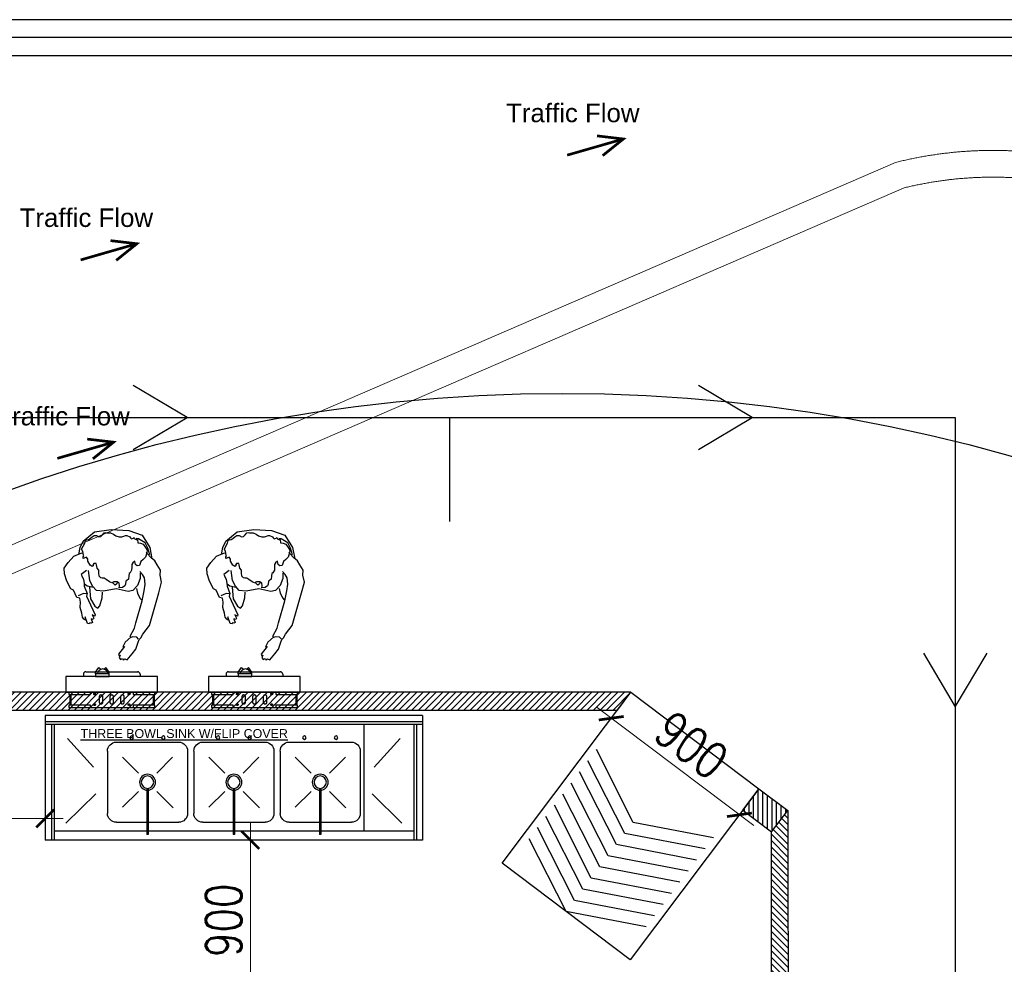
# Model space of a CAD drawing. Header units: millimetres. Extents: x 2950152 to 2989892, y -490837 to -470506.
# Tile 56 of 57: x 2966970 to 2972491, y -475803 to -470506. Entities that reach past the tile are written whole.
import ezdxf

# ---------------------------------------------------------------- set-up
doc = ezdxf.new("R2010")
doc.units = ezdxf.units.MM
doc.header["$LTSCALE"] = 1000
doc.header["$MEASUREMENT"] = 0
doc.header["$PDMODE"] = 3
doc.header["$PDSIZE"] = -1
for name, pattern in [('ACAD_ISO02W100', [15, 12, -3]), ('DASHED2', [0.375, 0.25, -0.125]), ('Hidden 2mm', [3, 2, -1]), ('HIDDEN2', [4.7625, 3.175, -1.5875])]:
    doc.linetypes.add(name, pattern=pattern)
doc.layers.get('0').update_dxf_attribs({"linetype": 'CONTINUOUS'})
doc.layers.get('Defpoints').update_dxf_attribs({"linetype": 'CONTINUOUS'})
doc.layers.add('A-DETL', color=1, linetype='CONTINUOUS', lineweight=15)
for name, color, linetype in [('LV_EQUIPMENT', 8, 'CONTINUOUS'), ('LV_HATCH', 253, 'CONTINUOUS'), ('LV_PROJECTION', 4, 'CONTINUOUS'), ('LV_STAIRS', 3, 'CONTINUOUS'), ('LV_WALLS', 1, 'CONTINUOUS'), ('TITLE', 5, 'CONTINUOUS')]:
    doc.layers.add(name, color=color, linetype=linetype)
doc.styles.add('BA-SCALE 100', font='SIMPLEX.SHX', dxfattribs={"width": 0.8, "height": 200})
doc.styles.get("Standard").update_dxf_attribs({"font": 'arial.ttf'})
doc.dimstyles.new('BA SCALE 100', dxfattribs={"dimtxt": 200, "dimasz": 100, "dimexe": 0, "dimexo": 0, "dimgap": 50, "dimtad": 1, "dimdec": 0, "dimzin": 1, "dimdsep": 46, "dimtxsty": 'BA-SCALE 100', "dimblk": 'ARCHTICK', "dimcen": 2.5, "dimdle": 100, "dimclrd": 256, "dimclre": 256, "dimclrt": 256, "dimadec": 0, "dimazin": 0, "dimtfac": 1, "dimtdec": 0, "dimtmove": 1, "dimatfit": 3, "dimfxl": 0, "dimlwd": 9, "dimlwe": 9, "dimarcsym": 0})

# ---------------------------------------------------------------- blocks, each defined once
blk = doc.blocks.new('kiosk 2')
at = {"color": 0, "ltscale": 0.001}
for p, q in [((0.0978, 0.0124), (0.0978, 0)), ((0.1114, 0.0261), (0.4027, 0.0261)), ((0.4152, 0.0124), (0.4152, 0))]:
    blk.add_line(p, q, dxfattribs=at)
at = {"color": 0, "linetype": 'HIDDEN2', "ltscale": 0.02}
for p, q in [((0.0214, -0.1011), (0.0214, -0.1605)), ((0.0279, -0.1011), (0.0279, -0.1605)), ((0.4888, -0.1011), (0.4888, -0.1605)), ((0.4952, -0.1011), (0.4952, -0.1605)), ((0.186, -0.1149), (0.186, -0.144)), ((0.2071, -0.144), (0.2071, -0.1149)), ((0.246, -0.1149), (0.246, -0.144)), ((0.267, -0.144), (0.267, -0.1149)), ((0.3059, -0.1149), (0.3059, -0.144)), ((0.327, -0.144), (0.327, -0.1149))]:
    blk.add_line(p, q, dxfattribs=at)
at = {"color": 0}
for points in [[(0.0717, 0.6835), (0.0803, 0.7227), (0.0967, 0.7571), (0.1607, 0.811), (0.2539, 0.8235), (0.353, 0.8184), (0.4265, 0.7918), (0.4709, 0.7232), (0.4823, 0.6584)], [(0.4701, 0.6823), (0.4582, 0.7187), (0.4446, 0.7489), (0.4072, 0.7717), (0.3942, 0.7732)], [(0.1157, 0.5944), (0.0849, 0.5708), (0.0881, 0.5634), (0.099, 0.5427), (0.1017, 0.5222), (0.103, 0.5064), (0.1196, 0.4651), (0.1145, 0.4494), (0.1372, 0.4001), (0.1629, 0.3445), (0.1612, 0.3366), (0.1472, 0.3448), (0.1563, 0.3257), (0.153, 0.3179), (0.1421, 0.3228), (0.1495, 0.3022), (0.1416, 0.2976), (0.1338, 0.3009), (0.1321, 0.2946), (0.1211, 0.2964), (0.1076, 0.3329), (0.1089, 0.3156), (0.1011, 0.3204), (0.0934, 0.3316), (0.0891, 0.3538), (0.0803, 0.387), (0.0808, 0.4154), (0.0781, 0.4375), (0.0609, 0.4426), (0.0428, 0.4839), (0.0271, 0.4905), (0.0043, 0.5335), (-0.0091, 0.5747), (-0.01, 0.6062), (0.0123, 0.6391), (0.0432, 0.6746), (0.0797, 0.6881), (0.0903, 0.6928)], [(0.3634, 0.2194), (0.3326, 0.1909), (0.3186, 0.1655), (0.3283, 0.1679), (0.2941, 0.1244), (0.2961, 0.1182), (0.3031, 0.1188), (0.2987, 0.105), (0.3054, 0.0943), (0.3161, 0.1009), (0.3211, 0.0929), (0.3305, 0.0987), (0.343, 0.0935), (0.3703, 0.1272), (0.3921, 0.1518), (0.4052, 0.1919), (0.4107, 0.2074), (0.4203, 0.2151), (0.4318, 0.2369), (0.4689, 0.2851), (0.5212, 0.4685), (0.5365, 0.5281), (0.5278, 0.5677), (0.5299, 0.596), (0.5108, 0.6258), (0.4978, 0.6469), (0.4777, 0.6648), (0.4545, 0.6889), (0.4519, 0.6972)], [(0.4162, 0.5793), (0.4156, 0.5493), (0.4007, 0.5086), (0.375, 0.4807), (0.3481, 0.4765), (0.2807, 0.4904), (0.2096, 0.4776), (0.1718, 0.4814), (0.1497, 0.5053), (0.1336, 0.5381), (0.126, 0.5931)], [(0.4076, 0.209), (0.3968, 0.2203), (0.3747, 0.2219), (0.3639, 0.2185), (0.3604, 0.2252), (0.384, 0.27), (0.392, 0.2992), (0.4274, 0.423), (0.4379, 0.4795), (0.4434, 0.5173), (0.4409, 0.552), (0.4286, 0.5711), (0.4148, 0.5887)], [(0.1548, 0.4975), (0.1188, 0.5061), (0.1032, 0.5174)], [(0.1328, 0.4995), (0.1379, 0.4348), (0.1623, 0.3934), (0.1778, 0.382), (0.1891, 0.396), (0.2025, 0.4399), (0.2047, 0.4729)], [(0.2763, 0.511), (0.2686, 0.519), (0.2593, 0.5286), (0.2587, 0.529)], [(0.2912, 0.5282), (0.2892, 0.5281), (0.2843, 0.5187), (0.2763, 0.511)], [(0.1148, 0.4636), (0.0991, 0.4639), (0.0816, 0.4579), (0.0689, 0.4519)], [(0.3957, 0.493), (0.4015, 0.4661), (0.4151, 0.439), (0.4228, 0.4294)]]:
    blk.add_lwpolyline(points, dxfattribs=at)
blk.add_lwpolyline([(0.299, 0.4971), (0.3008, 0.5083), (0.2979, 0.5228), (0.2868, 0.5294), (0.2691, 0.5298), (0.2578, 0.5252), (0.2435, 0.5303), (0.2261, 0.5434), (0.215, 0.5501), (0.2021, 0.5503), (0.1957, 0.552), (0.1863, 0.5619), (0.1834, 0.5796), (0.1851, 0.5844), (0.1837, 0.5956), (0.1743, 0.6071), (0.1714, 0.6248), (0.17, 0.6329), (0.1555, 0.6331), (0.1505, 0.6236), (0.1537, 0.6219), (0.1472, 0.6156), (0.1361, 0.6239), (0.1221, 0.6466), (0.1223, 0.6579), (0.1145, 0.6692), (0.1015, 0.6631), (0.0967, 0.6616), (0.0968, 0.6696), (0.1002, 0.6759), (0.0986, 0.6792), (0.0942, 0.7002), (0.088, 0.7131), (0.0964, 0.7306), (0.1063, 0.7465), (0.1098, 0.7609), (0.1083, 0.7641), (0.1067, 0.7658), (0.1163, 0.7656), (0.126, 0.767), (0.1357, 0.7733), (0.1471, 0.7827), (0.1585, 0.7905), (0.1714, 0.7903), (0.1793, 0.7869), (0.1824, 0.782), (0.1953, 0.7834), (0.2051, 0.7928), (0.2133, 0.8039), (0.2214, 0.807), (0.2294, 0.8052), (0.2503, 0.8048), (0.2662, 0.7981), (0.2789, 0.7882), (0.298, 0.783), (0.3125, 0.7828), (0.3237, 0.7858), (0.3335, 0.7904), (0.3415, 0.7903), (0.3574, 0.7819), (0.3621, 0.777), (0.3668, 0.7705), (0.3781, 0.7751), (0.383, 0.7782), (0.3861, 0.7717), (0.3844, 0.7702), (0.394, 0.7668), (0.4004, 0.7666), (0.4033, 0.7489), (0.4177, 0.747), (0.4321, 0.742), (0.4461, 0.7224), (0.4555, 0.7078), (0.4536, 0.6917), (0.4451, 0.6678), (0.4336, 0.6552), (0.419, 0.6442), (0.4121, 0.6218), (0.3992, 0.6189), (0.3898, 0.6271), (0.3883, 0.6351), (0.3869, 0.6464), (0.3755, 0.637), (0.3689, 0.6275), (0.3686, 0.613), (0.3683, 0.5954), (0.36, 0.5811), (0.3535, 0.5764), (0.3532, 0.5635), (0.3513, 0.5443), (0.3415, 0.538), (0.335, 0.5333), (0.3331, 0.5173), (0.3297, 0.5077), (0.3167, 0.4984)], close=True, dxfattribs=at)
at = {"color": 0, "ltscale": 0.001}
for points in [[(0, -0.0879), (0.513, -0.0879), (0.513, 0), (0, 0)], [(0.165, 0.0001), (0.2427, 0.0001), (0.2427, 0.0141), (0.165, 0.0141)]]:
    blk.add_lwpolyline(points, close=True, dxfattribs=at)
for points in [[(0.165, 0.0141), (0.165, 0.0243), (0.185, 0.05)], [(0.2427, 0.0141), (0.2427, 0.0243), (0.2228, 0.05)]]:
    blk.add_lwpolyline(points, dxfattribs=at)
at = {"color": 0, "linetype": 'HIDDEN2', "ltscale": 0.02}
for points in [[(0.0155, -0.1012), (0.1384, -0.1012), (0.1384, -0.0879), (0.0155, -0.0879)], [(0.376, -0.1012), (0.4989, -0.1012), (0.4989, -0.0879), (0.376, -0.0879)], [(0.0155, -0.1739), (0.1384, -0.1739), (0.1384, -0.1607), (0.0155, -0.1607)], [(0.376, -0.1739), (0.4989, -0.1739), (0.4989, -0.1607), (0.376, -0.1607)]]:
    blk.add_lwpolyline(points, close=True, dxfattribs=at)
blk.add_lwpolyline([(0.1384, -0.1739), (0.376, -0.1739)], dxfattribs=at)
for centre in [(0.1602, -0.0989), (0.3532, -0.0989), (0.1602, -0.1586), (0.3532, -0.1586)]:
    blk.add_circle(centre, 0.00476, dxfattribs=at)
at = {"color": 0, "ltscale": 0.001}
for centre, radius, start, end in [((0.1114, 0.0124), 0.0136, 87.9635, 180), ((0.2062, 0.0113), 0.03, 5.372, 174.628), ((0.2039, 0.0616), 0.0222, 211.591, 255.0783), ((0.2039, 0.0616), 0.0222, 290.2483, 328.409), ((0.4016, 0.0124), 0.0136, 0, 92.0365)]:
    blk.add_arc(centre, radius, start, end, dxfattribs=at)
at = {"color": 0, "linetype": 'HIDDEN2', "ltscale": 0.02}
for centre, start, end in [((0.1966, -0.1149), 0, 180), ((0.2565, -0.1149), 0, 180), ((0.3164, -0.1149), 0, 180), ((0.1966, -0.144), 180, 0), ((0.2565, -0.144), 180, 0), ((0.3164, -0.144), 180, 0)]:
    blk.add_arc(centre, 0.0105, start, end, dxfattribs=at)
blk = doc.blocks.new('_ArchTick')
at = {"color": 0, "linetype": 'ByBlock', "const_width": 0.15}
blk.add_lwpolyline([(-0.5, -0.5), (0.5, 0.5)], dxfattribs=at)
blk = doc.blocks.new('*D811')
at = {"linetype": 'HIDDEN2', "lineweight": 9}
for p, q in [((2968263.6, -476106.4), (2968263.6, -475006.4)), ((2968263.6, -475106.4), (2968263.6, -475106.4)), ((2968263.6, -476006.4), (2968263.6, -476006.4))]:
    blk.add_line(p, q, dxfattribs=at)
at = {"layer": 'Defpoints', "color": 0, "lineweight": -2}
for p in [(2968263.6, -475106.4), (2968263.6, -475106.4), (2968263.6, -476006.4)]:
    blk.add_point(p, dxfattribs=at)
at = {"lineweight": 9, "xscale": 100, "yscale": 100, "zscale": 100}
for p, rotation in [((2968263.6, -475106.4), 90), ((2968263.6, -476006.4), 270)]:
    blk.add_blockref('_ArchTick', p, dxfattribs=dict(at, rotation=rotation))
at = {"insert": (2968113.6, -475556.4), "char_height": 200, "attachment_point": 5, "rotation": 90, "style": 'BA-SCALE 100'}
blk.add_mtext('900', dxfattribs=at)
blk = doc.blocks.new('A$Cd6dc2c4b')
at = {"color": 253, "elevation": 0}
for points in [[(-998.7, -860.7), (-1200, -449.9), (-998.7, -39.1)], [(-920.5, -860.7), (-1121.8, -449.9), (-920.5, -39.1)], [(-842.2, -860.7), (-1043.5, -449.9), (-842.2, -39.1)], [(-764, -860.7), (-965.3, -449.9), (-764, -39.1)], [(-685.7, -860.7), (-887, -449.9), (-685.7, -39.1)], [(-607.5, -860.7), (-808.8, -449.9), (-607.5, -39.1)], [(-529.3, -860.7), (-730.5, -449.9), (-529.3, -39.1)], [(-451, -860.7), (-652.3, -449.9), (-451, -39.1)], [(-372.8, -860.7), (-574.1, -449.9), (-372.8, -39.1)]]:
    blk.add_lwpolyline(points, dxfattribs=at)
at = {"layer": 'LV_PROJECTION'}
blk.add_lwpolyline([(0, -899.8), (-1200, -899.8), (-1200, 0), (0, 0)], close=True, dxfattribs=at)
at = {"layer": 'LV_STAIRS'}
blk.add_line((-1200, -899.8), (-1200, 0, 0), dxfattribs=at)
blk = doc.blocks.new('*D816')
at = {"linetype": 'HIDDEN2', "lineweight": 9}
for p, q in [((2970396.7, -474277.8), (2970287, -474423.3)), ((2970207.1, -474363.1), (2971085.5, -475025)), ((2971115.3, -474819.2), (2971005.6, -474964.8))]:
    blk.add_line(p, q, dxfattribs=at)
at = {"layer": 'Defpoints', "color": 0, "lineweight": -2}
for p in [(2970396.7, -474277.8), (2971115.3, -474819.2), (2971005.6, -474964.8)]:
    blk.add_point(p, dxfattribs=at)
at = {"lineweight": 9, "xscale": 100, "yscale": 100, "zscale": 100}
for p, rotation in [((2970287, -474423.3), 143.0021937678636), ((2971005.6, -474964.8), 323.0021937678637)]:
    blk.add_blockref('_ArchTick', p, dxfattribs=dict(at, rotation=rotation))
at = {"insert": (2970736.6, -474574.3), "char_height": 200, "attachment_point": 5, "rotation": 323.0022, "style": 'BA-SCALE 100'}
blk.add_mtext('900', dxfattribs=at)
blk = doc.blocks.new('A$C665F6596')
at = {"linetype": 'ByBlock', "lineweight": -2}
for p, q in [((0, 700), (2120, 700)), ((0, 700), (0, 0)), ((0, 665), (2120, 665)), ((2120, 700), (2120, 0)), ((2120, 700), (2120, 0)), ((0, 650), (2120, 650)), ((35, 650), (35, 0)), ((50, 650), (50, 0)), ((2070, 650), (2070, 0)), ((2085, 650), (2085, 0)), ((125.4, 569.6), (272.3, 409.7)), ((1994.6, 569.6), (1847.7, 409.7)), ((350, 500), (350, 150)), ((750, 550), (400, 550)), ((800, 500), (800, 150)), ((835, 500), (835, 150)), ((1235, 550), (885, 550)), ((1285, 500), (1285, 150)), ((1320, 500), (1320, 150)), ((1720, 550), (1370, 550)), ((1770, 500), (1770, 150)), ((434, 466), (523.7, 376.3)), ((716, 466), (626.3, 376.3)), ((919, 466), (1008.7, 376.3)), ((1201, 466), (1111.3, 376.3)), ((1404, 466), (1493.7, 376.3)), ((1686, 466), (1596.3, 376.3)), ((571, 290.2), (571, 32)), ((579, 290.2), (579, 32)), ((1056, 290.2), (1056, 32)), ((1064, 290.2), (1064, 32)), ((1541, 290.2), (1541, 32)), ((1549, 290.2), (1549, 32)), ((284, 260.2), (116.1, 95.3)), ((523.7, 273.7), (431.2, 181.3)), ((626.3, 273.7), (716, 184)), ((1008.7, 273.7), (916.2, 181.3)), ((1111.3, 273.7), (1201, 184)), ((1493.7, 273.7), (1401.2, 181.3)), ((1596.3, 273.7), (1686, 184)), ((1836, 260.2), (2003.9, 95.3)), ((750, 100), (400, 100)), ((571, 72), (579, 72)), ((1235, 100), (885, 100)), ((1056, 72), (1064, 72)), ((1720, 100), (1370, 100)), ((1541, 72), (1549, 72)), ((0, 0), (2120, 0)), ((50, 50), (2070, 50)), ((571, 32), (579, 32)), ((1056, 32), (1064, 32)), ((1541, 32), (1549, 32))]:
    blk.add_line(p, q, dxfattribs=at)
at = {"linetype": 'ACAD_ISO02W100', "lineweight": -2, "ltscale": 5}
blk.add_line((330, 650), (330, 50), dxfattribs=at)
at = {"linetype": 'ByBlock', "lineweight": -2}
for centre, radius in [((486.1, 575), 10), ((663.9, 575), 10), ((971.1, 575), 10), ((1148.9, 575), 10), ((1456.1, 575), 10), ((1633.9, 575), 10), ((575, 325), 45), ((575, 325), 35), ((1060, 325), 45), ((1060, 325), 35), ((1545, 325), 45), ((1545, 325), 35)]:
    blk.add_circle(centre, radius, dxfattribs=at)
for centre, start, end in [((400, 500), 90, 180), ((750, 500), 0, 90), ((885, 500), 90, 180), ((1235, 500), 0, 90), ((1370, 500), 90, 180), ((1720, 500), 0, 90), ((400, 150), 180, 270), ((750, 150), 270, 0), ((885, 150), 180, 270), ((1235, 150), 270, 0), ((1370, 150), 180, 270), ((1720, 150), 270, 0)]:
    blk.add_arc(centre, 50, start, end, dxfattribs=at)
blk = doc.blocks.new('A$C6AA4679A')
at = {"xscale": -1, "rotation": 270}
blk.add_blockref('A$C665F6596', (-700, 0), dxfattribs=at)
at = {"insert": (-102.1, 1338.8, 0), "char_height": 50, "attachment_point": 5, "rotation": 270}
blk.add_mtext('\\A1;{\\LTHREE BOWL SINK W/FLIP COVER}', dxfattribs=at)
blk = doc.blocks.new('*D807')
at = {"linetype": 'HIDDEN2', "lineweight": 9}
for p, q in [((2968263.6, -476106.4), (2968263.6, -475006.4)), ((2968263.6, -475106.4), (2968263.6, -475106.4)), ((2968263.6, -476006.4), (2968263.6, -476006.4))]:
    blk.add_line(p, q, dxfattribs=at)
at = {"layer": 'Defpoints', "color": 0, "lineweight": -2}
for p in [(2968263.6, -475106.4), (2968263.6, -475106.4), (2968263.6, -476006.4)]:
    blk.add_point(p, dxfattribs=at)
at = {"lineweight": 9, "xscale": 100, "yscale": 100, "zscale": 100}
for p, rotation in [((2968263.6, -475106.4), 90), ((2968263.6, -476006.4), 270)]:
    blk.add_blockref('_ArchTick', p, dxfattribs=dict(at, rotation=rotation))
at = {"insert": (2968113.6, -475556.4), "char_height": 200, "attachment_point": 5, "rotation": 90, "style": 'BA-SCALE 100'}
blk.add_mtext('900', dxfattribs=at)
blk = doc.blocks.new('*D817')
at = {"linetype": 'HIDDEN2', "lineweight": 9}
for p, q in [((2966213.1, -474980.7), (2966213.1, -474985.4)), ((2967113.1, -474980.7), (2967113.1, -474985.4)), ((2966113.1, -474985.4), (2967213.1, -474985.4))]:
    blk.add_line(p, q, dxfattribs=at)
at = {"layer": 'Defpoints', "color": 0, "lineweight": -2}
for p in [(2966213.1, -474980.7), (2967113.1, -474980.7), (2967113.1, -474985.4)]:
    blk.add_point(p, dxfattribs=at)
at = {"lineweight": 9, "xscale": 100, "yscale": 100, "zscale": 100, "rotation": 180}
blk.add_blockref('_ArchTick', (2966213.1, -474985.4), dxfattribs=at)
at = {"lineweight": 9, "xscale": 100, "yscale": 100, "zscale": 100}
blk.add_blockref('_ArchTick', (2967113.1, -474985.4), dxfattribs=at)
at = {"insert": (2966663.1, -474835.4), "char_height": 200, "attachment_point": 5, "style": 'BA-SCALE 100'}
blk.add_mtext('900', dxfattribs=at)
blk = doc.blocks.new('A$Cabb5592f')
at = {"const_width": 15}
for points in [[(199.2, -2.6), (315.3, 90.8), (167.3, 108.2)], [(0, 0), (315.3, 90.8)]]:
    blk.add_lwpolyline(points, dxfattribs=at)

msp = doc.modelspace()

# ---------------------------------------------------------------- hatches: boundary and pattern name
at = {"layer": 'LV_HATCH'}
h = msp.add_hatch(dxfattribs=at)
h.set_pattern_fill('ANSI31', color=253, scale=8.1, angle=1080)
h.set_pattern_definition([(45, (3141215.035, -543683.886), (-18.1850186, 18.1850186), [])])
h.paths.add_polyline_path([(2970396.7, -474277.8), (2965616.1, -474277.8), (2965616.1, -474377.8), (2970322, -474377.8)])
h = msp.add_hatch(dxfattribs=at)
h.set_pattern_fill('ANSI31', color=253, scale=8.1, angle=45)
h.set_pattern_definition([(90, (2906148.73, -458920.41), (-25.7175, 0), [])])
h.paths.add_polyline_path([(2971115.3, -474819.2), (2971025.5, -474939.4), (2971184.9, -475059.5), (2971277.3, -474941.3)])
h = msp.add_hatch(dxfattribs=at)
h.set_pattern_fill('ANSI31', color=253, scale=8.1, angle=1170)
h.set_pattern_definition([(135, (3013304.705, -302937.027), (-18.1850186, -18.1850186), [])])
h.paths.add_polyline_path([(2971277.3, -474941.3), (2971284.9, -480338.5), (2971184.9, -480338.5), (2971184.9, -475059.5)])

# ---------------------------------------------------------------- linework, layer by layer
for points in [[(2962936.6, -490484.2), (2976317.6, -490484.2), (2976317.6, -470605.7), (2962936.6, -470605.7)], [(2963040.1, -490380.8), (2976214.2, -490380.8), (2976214.2, -470709.1), (2963040.1, -470709.1)]]:
    msp.add_lwpolyline(points, close=True)
at = {"lineweight": -2}
msp.add_circle((2970013.8, -481719.3), 9117.6, dxfattribs=at)
at = {"layer": 'A-DETL', "linetype": 'Hidden 2mm', "ltscale": 30}
for points in [[(2974649.5, -482288.5), (2974633.2, -473078, 0.433468), (2971880.7, -471307), (2963436.1, -474960.4)], [(2974623.3, -486162.3), (2965607.9, -488759.6), (2965565.6, -488615.7), (2965590.8, -484927.5), (2965951.9, -484805.7), (2965659.4, -482312.7), (2965586, -482312.2), (2965616.8, -474190.7), (2965554.7, -474043.9), (2971880.7, -471307, -0.433468), (2974633.2, -473078), (2974649.4, -482237.3), (2971418.2, -482237), (2971418.1, -483990.1), (2974623.3, -483990.4), (2974623.3, -484054.9)], [(2963436.1, -475123.9), (2971929.2, -471449.5, -0.429852), (2974483.3, -473092), (2974499.5, -482288.5)]]:
    msp.add_lwpolyline(points, format="xyb", dxfattribs=at)
at = {"layer": 'Defpoints', "color": 3}
msp.add_lwpolyline([(2962837.4, -490583.5), (2976416.8, -490583.5), (2976416.8, -470506.4), (2962837.4, -470506.4)], close=True, dxfattribs=at)
at = {"layer": 'LV_PROJECTION', "linetype": 'DASHED2', "ltscale": 300}
for points in [[(2967606.7, -472916.2), (2967909, -472737.1), (2967606.7, -472557.9)], [(2970775.6, -472916.2), (2971077.9, -472737.1), (2970775.6, -472557.9)], [(2966666.4, -473102.2), (2966666.4, -472737.1), (2972216, -472737.1), (2972216, -475875), (2972216, -475875)], [(2969382, -473319.3), (2969382, -472737.1)], [(2972036.8, -474058), (2972216, -474360.3), (2972395.2, -474058)]]:
    msp.add_lwpolyline(points, dxfattribs=at)
at = {"layer": 'LV_WALLS'}
for p, q in [((2971025.5, -474939.4, 0), (2971115.3, -474819.2)), ((2971115.3, -474819.2), (2971277.3, -474941.3, 0)), ((2971025.5, -474939.4, 0), (2971184.9, -475059.5, 0))]:
    msp.add_line(p, q, dxfattribs=at)
msp.add_lwpolyline([(2970396.7, -474277.8), (2965616.1, -474277.8), (2965616.1, -474377.8), (2970322, -474377.8)], close=True, dxfattribs=at)
at = {"layer": 'LV_WALLS', "elevation": 0}
msp.add_lwpolyline([(2971277.3, -474941.3), (2971284.9, -480338.5), (2971184.9, -480338.5), (2971184.9, -475059.5)], close=True, dxfattribs=at)

# ---------------------------------------------------------------- block references
for p in [(2970039.6, -471266.1), (2967312.1, -471853.5), (2967181.5, -472966.2)]:
    msp.add_blockref('A$Cabb5592f', p)
at = {"rotation": 53.00219376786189}
msp.add_blockref('A$Cd6dc2c4b', (2970396.7, -474277.8), dxfattribs=at)
at = {"layer": 'LV_EQUIPMENT', "xscale": 1000, "yscale": 1000, "zscale": 1000}
for p in [(2967229.7, -474188.5), (2968029.7, -474188.5)]:
    msp.add_blockref('kiosk 2', p, dxfattribs=at)
at = {"layer": 'LV_EQUIPMENT', "xscale": 0.9982199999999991, "yscale": 0.9982199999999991, "zscale": 0.9982199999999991, "rotation": 89.99999999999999}
msp.add_blockref('A$C6AA4679A', (2969229.3, -474407.7), dxfattribs=at)

# ---------------------------------------------------------------- texts
at = {"layer": 'TITLE', "lineweight": 5, "char_height": 103.68, "width": 1529.255, "attachment_point": 1}
for insert in [(2969697.3, -470977.5, 0.3), (2966969.9, -471564.9, 0.3), (2966839.3, -472677.6, 0.3)]:
    msp.add_mtext('Traffic Flow', dxfattribs=dict(at, insert=insert))

# ---------------------------------------------------------------- dimensions: what is measured, and where the dimension line sits
dim = msp.add_aligned_dim(p1=(2970396.7, -474277.8), p2=(2971115.3, -474819.2), distance=-182.2, dimstyle='BA SCALE 100', override={"dimfxl": 0.05, "dimtfill": 1})
dim.commit()
dim.dimension.update_dxf_attribs({"geometry": '*D816', "text_midpoint": (2970736.6, -474574.3)})
dim = msp.add_linear_dim(base=(2967113.1, -474985.4), p1=(2966213.1, -474980.7), p2=(2967113.1, -474980.7), dimstyle='BA SCALE 100', override={"dimfxl": 0.05, "dimtfill": 1})
dim.commit()
dim.dimension.update_dxf_attribs({"geometry": '*D817', "text_midpoint": (2966663.1, -474835.4)})
for picture in ['*D811', '*D807']:
    dim = msp.add_linear_dim(base=(2968263.6, -475106.4), p1=(2968263.6, -476006.4), p2=(2968263.6, -475106.4), angle=90, dimstyle='BA SCALE 100', override={"dimfxl": 0.05, "dimtfill": 1})
    dim.commit()
    dim.dimension.update_dxf_attribs({"geometry": picture, "text_midpoint": (2968113.6, -475556.4)})

doc.saveas('drawing.dxf')
